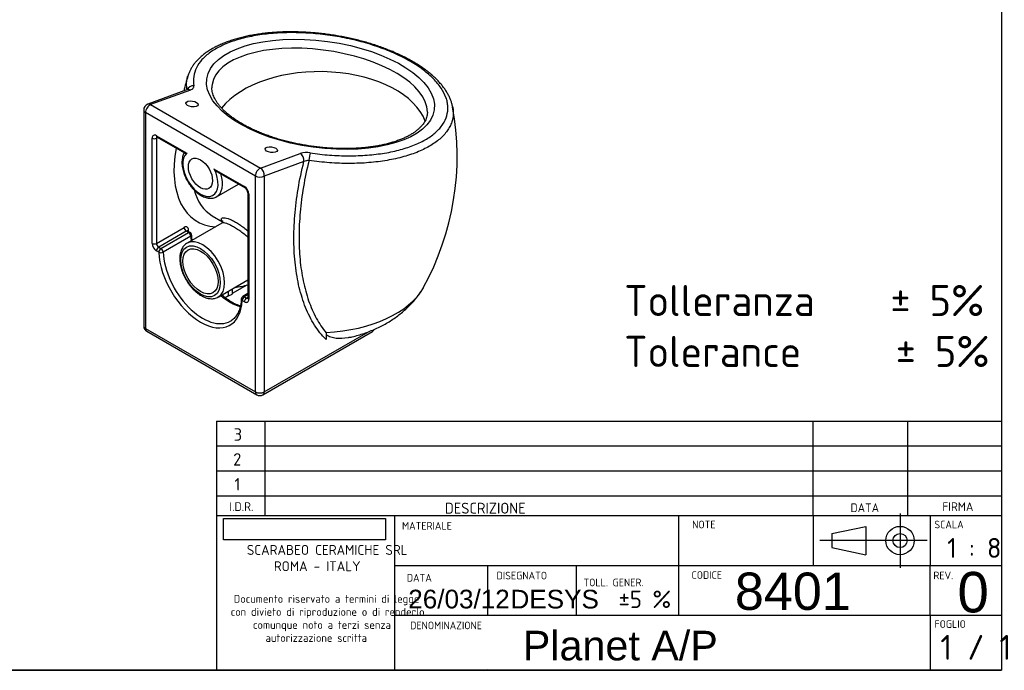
# Model space of a CAD drawing. Header units: millimetres. Extents: x 11 to 285, y 7 to 203.
# Tile 2 of 3: x 127 to 285, y 7 to 112. Entities that reach past the tile are written whole.
import ezdxf
from ezdxf.enums import TextEntityAlignment as Align
from ezdxf.lldxf.tags import DXFTag

# ---------------------------------------------------------------- set-up
doc = ezdxf.new("R2010")
doc.units = ezdxf.units.MM
for name, color, linetype in [('1', 7, 'Continuous'), ('Default', 7, 'Continuous'), ('PLANET-A-P_(8401', 7, 'Continuous'), ('Predefinito', 7, 'Continuous')]:
    doc.layers.add(name, color=color, linetype=linetype)
doc.styles.add('SEACAD_Arial', font='ARIAL.TTF')
doc.styles.add('SEACAD_Solid_Edge_ISO', font='seiso.ttf')
doc.styles.add('SEACAD_Solid_Edge_ISOB', font='seisobd.ttf')
doc.styles.add('SEACAD_Solid_Edge_ISOBI', font='seisobi.ttf')
tags = doc.linetypes.add('CENTER2', pattern=[28.575, 19.05, -3.175, 3.175, -3.175]).pattern_tags.tags
tags[10:11] = [DXFTag(74, 4), DXFTag(75, 0), DXFTag(340, '0'), DXFTag(46, 0.0), DXFTag(50, 0.0), DXFTag(44, 0.0), DXFTag(45, 0.0)]
tags[8:9] = [DXFTag(74, 4), DXFTag(75, 0), DXFTag(340, '0'), DXFTag(46, 0.0), DXFTag(50, 0.0), DXFTag(44, 0.0), DXFTag(45, 0.0)]
tags[6:7] = [DXFTag(74, 4), DXFTag(75, 0), DXFTag(340, '0'), DXFTag(46, 0.0), DXFTag(50, 0.0), DXFTag(44, 0.0), DXFTag(45, 0.0)]
tags[4:5] = [DXFTag(74, 4), DXFTag(75, 0), DXFTag(340, '0'), DXFTag(46, 0.0), DXFTag(50, 0.0), DXFTag(44, 0.0), DXFTag(45, 0.0)]
picture_1 = doc.add_image_def('image1.jpg', size_in_pixel=(300, 40))

# ---------------------------------------------------------------- blocks, each defined once
blk = doc.blocks.new('SE6')
at = {"layer": 'PLANET-A-P_(8401', "color": 7, "linetype": 'Continuous'}
for p, q in [((153.47, 100.61), (147.09, 98.27)), ((153.94, 100.54), (147.56, 98.21)), ((147.56, 98.21), (165.24, 88)), ((146.44, 97.33), (146.44, 62.63)), ((164.41, 86.72), (146.73, 96.93)), ((146.73, 96.93), (146.73, 62.22)), ((147.79, 75.9), (147.79, 92.8)), ((148.5, 93.21), (153.36, 90.4)), ((148.7, 92.92), (148.5, 92.8)), ((148.5, 92.8), (148.5, 75.9)), ((148.6, 92.98), (153, 90.44)), ((165.24, 88), (171.62, 90.34)), ((172.2, 89.05), (165.82, 86.72)), ((157.78, 87.85), (162.64, 85.05)), ((158.34, 87.36), (162.74, 84.82)), ((164.41, 52.02), (164.41, 86.72)), ((165.82, 86.72), (165.82, 52.02)), ((158.17, 83.39), (161.69, 85.42)), ((163.2, 84.03), (163.2, 67.12)), ((163.35, 83.82), (163.35, 66.92)), ((158.99, 79.16), (153.42, 75.94)), ((157.46, 80.35), (159.12, 79.38)), ((148.5, 75.9), (152.94, 78.46)), ((153.29, 77.85), (148.85, 75.29)), ((149.21, 75.08), (153.65, 77.64)), ((153.65, 77.64), (153.29, 77.85)), ((153.9, 77.67), (153.54, 77.88)), ((154.01, 77.05), (149.57, 74.49)), ((148.86, 74.47), (148.5, 74.68)), ((148.85, 75.29), (149.21, 75.08)), ((158.42, 67.28), (163.2, 70.04)), ((160.05, 67.46), (160.05, 68.22)), ((163.04, 69.19), (160.66, 67.82)), ((160.66, 68.58), (160.66, 67.76)), ((160.05, 67.46), (159.54, 67.17)), ((160.05, 67.46), (160.66, 67.76)), ((162.64, 66.51), (162.28, 66.72)), ((163.2, 67.83), (162.38, 67.36)), ((163.2, 67.66), (162.63, 67.33)), ((162.63, 67.33), (162.99, 67.12)), ((162.99, 67.12), (163.2, 67.24)), ((146.73, 62.22), (164.41, 52.02)), ((146.94, 61.77), (164.61, 51.56)), ((165.61, 51.56), (183.21, 61.72)), ((165.82, 52.02), (182.59, 61.7))]:
    blk.add_line(p, q, dxfattribs=at)
for centre, radius, start, end in [((195.56, 89.88), 43.95, 162.8594, 166.1731), ((147.44, 97.33), 1, 110.0951, 180), ((153.18, 89.88), 43.66, 331.0826, 10.4644), ((172.63, 87.05), 3.44, 80.4132, 107.0404), ((172.9, 87.62), 1.6, 85.961, 116.1357), ((162.13, 83.94), 1.07, 4.7276, 55.2724), ((153.65, 77.23), 0.5, 2.5464, 60), ((159.54, 82.79), 14.04, 276.3525, 285.0874), ((162.63, 66.92), 0.5, 120, 177.316), ((147.44, 62.63), 1, 180, 240), ((182.84, 62.35), 0.722, 300.2607, 337.3383), ((192, 60.48), 16.24, 176.2959, 180.0366), ((165.11, 52.43), 1, 240, 300)]:
    blk.add_arc(centre, radius, start, end, dxfattribs=at)
for centre, major_axis, ratio in [((174.86, 99.86), (-18.29, 2.48), 0.464941), ((154.21, 98.31), (-0.99, 0.144), 0.463883), ((166.94, 90.96), (-0.99, 0.144), 0.463883), ((155.57, 87.09), (-1.37, 2.38), 0.57735), ((155.57, 71.41), (2.25, -3.9), 0.57735), ((155.57, 71.41), (-2, 3.46), 0.57735)]:
    blk.add_ellipse(centre, major_axis=major_axis, ratio=ratio, dxfattribs=at)
for centre, major_axis, ratio, start_param, end_param in [((174.73, 98.98), (-17.29, 2.46), 0.458209, 3.206649, 6.283185), ((174.73, 93.5), (17.33, 0), 0.57735, 0.2067, 2.714319), ((174.73, 98.98), (-17.29, 2.46), 0.458209, 0, 0.065056), ((154.39, 100.35), (0.983, 0.182), 0.875142, 1.282401, 2.652146), ((153.81, 99.67), (0.344, -0.939), 0.671922, 2.46474, 3.141593), ((174.73, 98.98), (-17.29, 2.46), 0.458209, 0.065056, 0.066992), ((147.44, 97.33), (-0.5, -0.866), 0.57735, 3.745835, 5.497787), ((147.44, 97.33), (0.344, -0.939), 0.671922, 2.46474, 3.141593), ((147.44, 97.33), (1, 0), 0.57735, 3.141593, 3.926991), ((174.73, 98.98), (-17.29, 2.46), 0.458209, 3.201563, 3.206649), ((148.5, 92.39), (0.5, -0.866), 0.57735, 2.356194, 3.926991), ((148.14, 93.01), (-0.5, 0), 0.57735, 0.785398, 2.356194), ((148.85, 93.41), (0.25, 0.433), 0.57735, 2.356194, 3.141593), ((148.85, 92.6), (0.25, -0.433), 0.57735, 3.295163, 3.926991), ((164.08, 95.07), (9.03, 15.65), 0.57735, 2.127906, 3.431625), ((155.57, 87.09), (-2, 3.46), 0.57735, 0.110267, 4.602122), ((171.49, 89.46), (0.344, -0.939), 0.671922, 0.893944, 2.46474), ((173.07, 89.56), (0.146, 0.989), 0.004306, 0.482378, 1.934634), ((165.11, 87.13), (-0.5, -0.866), 0.57735, 3.745835, 5.497787), ((165.11, 87.13), (0.344, -0.939), 0.671922, 0.893944, 2.46474), ((155.92, 87.29), (-2.25, 3.9), 0.57735, 3.136216, 4.336785), ((165.11, 87.13), (-1, 0), 0.57735, 0.785398, 2.356194), ((165.49, 94.26), (8.03, 13.91), 0.57735, 2.622538, 3.141593), ((162.64, 84.23), (0.5, -0.866), 0.57735, 0.785398, 2.356194), ((162.99, 85.25), (0.25, 0.433), 0.57735, 2.356194, 3.139207), ((163.7, 84.03), (0.5, 0), 0.57735, 3.144196, 3.926991), ((152.94, 77.65), (-0.5, -0.866), 0.57735, 2.094395, 3.926991), ((153.29, 78.26), (-0.25, 0.433), 0.57735, 0.785398, 2.356194), ((153.29, 77.44), (-0.25, -0.433), 0.57735, 3.140664, 3.926991), ((153.65, 77.23), (-0.25, -0.433), 0.57735, 3.141593, 3.926991), ((153.65, 77.23), (-0.25, 0.433), 0.57735, 3.979647, 5.497787), ((155.92, 71.61), (-2.5, 4.33), 0.57735, 3.141029, 6.273775), ((153.65, 77.23), (-0.5, -0.022), 0.546163, 2.331217, 3.141833), ((160.36, 73.77), (-4.5, 7.79), 0.57735, 0.838054, 0.933731), ((148.5, 75.49), (-0.5, 0.866), 0.57735, 0.785398, 2.356194), ((148.14, 76.11), (0.5, 0), 0.57735, 3.926991, 5.497787), ((148.85, 75.7), (-0.25, 0.433), 0.57735, 0.785398, 2.356194), ((148.85, 74.88), (0.25, 0.433), 0.57735, 0.785398, 2.356194), ((149.21, 74.67), (0.25, 0.433), 0.57735, 0.785398, 2.356194), ((149.21, 74.67), (0.5, 0.022), 0.546163, 3.902013, 5.47281), ((155.57, 71), (-4.75, 8.23), 0.57735, 0.838054, 3.874335), ((149.21, 74.67), (-0.25, 0.433), 0.57735, 3.979647, 5.497787), ((155.92, 71.21), (-4.5, 7.79), 0.57735, 0.838054, 3.143605), ((155.92, 71.61), (-2.5, 4.33), 0.57735, 6.273775, 6.283185), ((174.22, 71.97), (-18.06, 0), 0.57735, 1.658063, 2.829004), ((160.36, 73.77), (-4.5, 7.79), 0.57735, 2.113288, 2.611654), ((162.63, 66.92), (0.499, -0.023), 0.606937, 3.141593, 3.954742), ((162.63, 66.92), (-0.25, -0.433), 0.57735, 3.926991, 5.497787), ((162.63, 66.92), (0.25, -0.433), 0.57735, 2.356194, 3.141593), ((162.99, 66.72), (0.25, 0.433), 0.57735, 0.785398, 2.356194), ((162.64, 67.33), (-0.5, 0.866), 0.57735, 2.356194, 3.926991), ((162.99, 67.53), (-0.25, 0.433), 0.57735, 2.356194, 2.990116), ((163.7, 67.12), (0.5, 0), 0.57735, 3.141593, 3.926991), ((147.44, 62.63), (1, 0), 0.57735, 3.141593, 3.926991), ((147.44, 62.63), (0.5, 0.866), 0.57735, 2.356194, 3.141593), ((182.71, 62.58), (-0.5, 0.866), 0.57735, 3.141593, 3.71537), ((165.11, 52.43), (1, 0), 0.57735, 3.926991, 5.497787), ((165.11, 52.43), (0.5, 0.866), 0.57735, 2.356194, 3.141593), ((165.11, 52.43), (-0.5, 0.866), 0.57735, 3.141593, 3.926991)]:
    blk.add_ellipse(centre, major_axis=major_axis, ratio=ratio, start_param=start_param, end_param=end_param, dxfattribs=at)
for points, knots in [([(196.12, 97.81), (196.1, 97.92), (196.05, 98.18), (195.92, 98.63), (195.73, 99.15), (195.48, 99.68), (195.19, 100.2), (194.85, 100.72), (194.46, 101.24), (194.03, 101.75), (193.56, 102.25), (193.04, 102.74), (192.48, 103.22), (191.89, 103.69), (191.25, 104.15), (190.57, 104.59), (189.86, 105.03), (189.11, 105.45), (188.33, 105.86), (187.52, 106.25), (186.69, 106.63), (185.83, 106.98), (184.95, 107.32), (184.04, 107.64), (183.12, 107.94), (182.19, 108.22), (181.24, 108.48), (180.28, 108.72), (179.3, 108.93), (178.31, 109.13), (177.31, 109.31), (176.3, 109.46), (175.29, 109.59), (174.28, 109.7), (173.27, 109.78), (172.26, 109.85), (171.26, 109.88), (170.27, 109.9), (169.29, 109.89), (168.31, 109.86), (167.35, 109.8), (166.41, 109.72), (165.48, 109.61), (164.57, 109.48), (163.69, 109.33), (162.83, 109.16), (162, 108.96), (161.19, 108.74), (160.42, 108.49), (159.67, 108.23), (158.96, 107.94), (158.28, 107.62), (157.63, 107.29), (157.03, 106.94), (156.46, 106.56), (155.94, 106.16), (155.46, 105.75), (155.02, 105.31), (154.63, 104.86), (154.3, 104.4), (154.01, 103.93), (153.78, 103.45), (153.64, 103.09), (153.59, 102.91), (153.58, 102.88)], [0, 0, 0, 0, 0.008695, 0.024328, 0.040137, 0.056132, 0.072304, 0.088633, 0.105088, 0.121637, 0.138233, 0.154441, 0.170889, 0.187408, 0.203981, 0.220593, 0.237231, 0.253882, 0.270529, 0.287159, 0.303761, 0.320323, 0.336835, 0.353288, 0.369676, 0.385993, 0.402225, 0.418446, 0.434839, 0.451259, 0.467703, 0.484168, 0.500649, 0.517141, 0.533633, 0.550088, 0.566609, 0.583134, 0.599675, 0.616239, 0.632838, 0.649484, 0.666184, 0.682854, 0.699535, 0.716221, 0.732923, 0.749653, 0.766422, 0.78324, 0.800119, 0.817048, 0.833834, 0.850678, 0.867552, 0.884407, 0.901198, 0.917872, 0.934378, 0.950791, 0.966506, 0.982157, 0.997749, 1, 1, 1, 1]), ([(173.2, 90.44), (174.25, 90.29), (175.29, 90.17), (177.36, 90.01), (178.38, 89.97), (179.91, 89.97), (180.42, 89.98), (181.41, 90.02), (181.9, 90.04), (183.35, 90.16), (184.28, 90.27), (185.62, 90.49), (186.06, 90.57), (186.92, 90.76), (187.34, 90.86), (188.55, 91.19), (189.3, 91.44), (190.34, 91.87), (190.68, 92.02), (191.32, 92.34), (191.63, 92.5), (192.49, 93.02), (193, 93.39), (193.65, 93.98), (193.85, 94.18), (194.22, 94.6), (194.38, 94.82), (194.82, 95.48), (195.03, 95.94), (195.31, 96.88), (195.36, 97.36), (195.33, 98.1), (195.3, 98.35), (195.2, 98.86), (195.13, 99.11), (194.85, 99.86), (194.6, 100.36), (194.09, 101.12), (193.9, 101.37), (193.49, 101.87), (193.27, 102.12), (192.54, 102.85), (191.99, 103.33), (191.06, 104.03), (190.74, 104.26), (190.05, 104.71), (189.69, 104.93), (188.57, 105.57), (187.78, 105.98), (186.52, 106.55), (186.08, 106.73), (185.19, 107.09), (184.73, 107.26), (183.33, 107.76), (182.37, 108.05), (180.89, 108.45), (180.39, 108.57), (179.37, 108.8), (178.86, 108.91), (177.3, 109.2), (176.27, 109.36), (174.19, 109.6), (173.15, 109.68), (171.6, 109.75), (171.08, 109.77), (170.06, 109.77), (169.56, 109.77), (168.07, 109.72), (167.11, 109.65), (165.7, 109.49), (165.23, 109.43), (164.33, 109.28), (163.88, 109.2), (162.6, 108.93), (161.79, 108.72), (160.65, 108.35), (160.28, 108.21), (159.57, 107.93), (159.23, 107.78), (158.26, 107.31), (157.68, 106.98), (156.9, 106.43), (156.66, 106.24), (156.21, 105.84), (156, 105.64), (155.44, 105.01), (155.14, 104.58), (154.69, 103.67), (154.55, 103.2), (154.41, 102.23), (154.42, 101.73), (154.51, 101.23)], [0, 0, 0, 0, 0.03125, 0.03125, 0.0625, 0.0625, 0.078125, 0.078125, 0.09375, 0.09375, 0.125, 0.125, 0.140625, 0.140625, 0.15625, 0.15625, 0.1875, 0.1875, 0.203125, 0.203125, 0.21875, 0.21875, 0.25, 0.25, 0.265625, 0.265625, 0.28125, 0.28125, 0.3125, 0.3125, 0.34375, 0.34375, 0.359375, 0.359375, 0.375, 0.375, 0.40625, 0.40625, 0.421875, 0.421875, 0.4375, 0.4375, 0.46875, 0.46875, 0.484375, 0.484375, 0.5, 0.5, 0.53125, 0.53125, 0.546875, 0.546875, 0.5625, 0.5625, 0.59375, 0.59375, 0.609375, 0.609375, 0.625, 0.625, 0.65625, 0.65625, 0.6875, 0.6875, 0.703125, 0.703125, 0.71875, 0.71875, 0.75, 0.75, 0.765625, 0.765625, 0.78125, 0.78125, 0.8125, 0.8125, 0.828125, 0.828125, 0.84375, 0.84375, 0.875, 0.875, 0.890625, 0.890625, 0.90625, 0.90625, 0.9375, 0.9375, 0.96875, 0.96875, 1, 1, 1, 1]), ([(153.41, 100.59), (153.37, 100.83), (153.35, 101.08), (153.33, 101.58), (153.35, 101.84), (153.42, 102.35), (153.48, 102.59), (153.55, 102.84)], [0.00118486, 0.00118486, 0.00118486, 0.00118486, 0.015625, 0.015625, 0.03125, 0.03125, 0.04666602, 0.04666602, 0.04666602, 0.04666602]), ([(153.55, 100.64), (153.55, 100.64), (153.54, 100.64), (153.51, 100.62), (153.48, 100.61), (153.47, 100.61)], [0.6750182, 0.6750182, 0.6750182, 0.6750182, 0.7816471, 0.9483033, 1, 1, 1, 1]), ([(153.94, 100.54), (154.04, 100.58), (154.13, 100.63), (154.25, 100.7), (154.28, 100.72), (154.33, 100.77), (154.35, 100.78), (154.38, 100.81), (154.39, 100.82), (154.45, 100.9), (154.49, 100.96), (154.51, 101.04), (154.51, 101.06), (154.52, 101.09), (154.52, 101.11), (154.52, 101.16), (154.52, 101.19), (154.51, 101.23)], [0, 0, 0, 0, 0.25, 0.25, 0.375, 0.375, 0.4375, 0.4375, 0.5, 0.5, 0.75, 0.75, 0.8125, 0.8125, 0.875, 0.875, 1, 1, 1, 1]), ([(162.28, 95.11), (162.15, 95.18), (161.86, 95.35), (161.35, 95.67), (160.8, 96.05), (160.29, 96.44), (159.81, 96.83), (159.38, 97.22), (158.99, 97.62), (158.64, 98.01), (158.34, 98.4), (158.08, 98.79), (157.86, 99.18), (157.69, 99.56), (157.55, 99.94), (157.46, 100.31), (157.41, 100.64), (157.41, 100.82), (157.41, 100.91)], [0, 0, 0, 0, 0.034457, 0.099639, 0.164716, 0.229684, 0.294557, 0.359357, 0.424119, 0.488887, 0.553728, 0.618752, 0.684119, 0.750053, 0.816851, 0.884892, 0.954602, 1, 1, 1, 1]), ([(192.06, 97.01), (192.05, 96.9), (192.05, 96.68), (191.98, 96.33), (191.87, 95.96), (191.7, 95.6), (191.5, 95.25), (191.24, 94.91), (190.95, 94.58), (190.61, 94.26), (190.23, 93.95), (189.81, 93.65), (189.35, 93.36), (188.85, 93.09), (188.31, 92.83), (187.73, 92.58), (187.11, 92.35), (186.45, 92.14), (185.77, 91.94), (185.05, 91.77), (184.3, 91.61), (183.52, 91.48), (182.72, 91.36), (181.89, 91.27), (181.05, 91.2), (180.18, 91.15), (179.3, 91.13), (178.41, 91.13), (177.51, 91.14), (176.6, 91.19), (175.68, 91.25), (174.76, 91.34), (173.85, 91.45), (172.93, 91.58), (172.02, 91.74), (171.12, 91.91), (170.23, 92.1), (169.36, 92.32), (168.5, 92.55), (167.65, 92.8), (166.83, 93.07), (166.03, 93.36), (165.25, 93.66), (164.51, 93.98), (163.79, 94.31), (163.1, 94.65), (162.59, 94.93), (162.34, 95.07), (162.28, 95.11)], [0, 0, 0, 0, 0.020133, 0.044677, 0.069398, 0.093704, 0.117368, 0.140414, 0.162978, 0.185204, 0.207215, 0.229099, 0.250922, 0.272725, 0.294529, 0.316352, 0.338206, 0.360095, 0.382019, 0.403977, 0.425965, 0.447977, 0.470009, 0.492055, 0.51411, 0.536168, 0.558223, 0.58027, 0.602304, 0.624323, 0.646322, 0.668298, 0.690249, 0.712173, 0.734067, 0.75593, 0.777761, 0.799558, 0.82132, 0.843047, 0.864738, 0.886393, 0.90801, 0.929589, 0.95113, 0.972633, 0.994096, 1, 1, 1, 1]), ([(196.12, 97.81), (196.17, 97.58), (196.19, 97.35), (196.23, 96.61), (196.17, 96.1), (195.96, 95.35), (195.86, 95.11), (195.64, 94.63), (195.51, 94.39), (195.05, 93.69), (194.67, 93.25), (193.99, 92.62), (193.74, 92.42), (193.21, 92.02), (192.92, 91.83), (192.01, 91.28), (191.34, 90.95), (189.89, 90.34), (189.1, 90.07), (187.83, 89.72), (187.39, 89.61), (186.49, 89.41), (186.03, 89.32), (184.63, 89.08), (183.66, 88.96), (182.14, 88.83), (181.62, 88.8), (180.58, 88.76), (180.05, 88.75), (178.46, 88.74), (177.39, 88.78), (175.76, 88.9), (175.22, 88.95), (174.12, 89.06), (173.57, 89.13), (173.02, 89.21)], [0.6427891, 0.6427891, 0.6427891, 0.6427891, 0.65625, 0.65625, 0.6875, 0.6875, 0.703125, 0.703125, 0.71875, 0.71875, 0.75, 0.75, 0.765625, 0.765625, 0.78125, 0.78125, 0.8125, 0.8125, 0.84375, 0.84375, 0.859375, 0.859375, 0.875, 0.875, 0.90625, 0.90625, 0.921875, 0.921875, 0.9375, 0.9375, 0.96875, 0.96875, 0.984375, 0.984375, 1, 1, 1, 1]), ([(148.53, 93.01), (148.53, 93.01), (148.53, 93.01), (148.55, 93.01), (148.58, 92.99), (148.6, 92.98)], [0.5499958, 0.5499958, 0.5499958, 0.5499958, 0.5557698, 0.8138708, 1, 1, 1, 1]), ([(152.96, 90.46), (152.95, 90.45), (152.89, 90.36), (152.8, 90.14), (152.69, 89.82), (152.62, 89.46), (152.59, 89.08), (152.59, 88.68), (152.63, 88.27), (152.71, 87.84), (152.82, 87.41), (152.97, 86.98), (153.14, 86.56), (153.34, 86.14), (153.58, 85.73), (153.83, 85.34), (154.11, 84.97), (154.4, 84.62), (154.72, 84.31), (155.04, 84.02), (155.38, 83.77), (155.73, 83.55), (156.08, 83.38), (156.43, 83.25), (156.78, 83.17), (157.13, 83.13), (157.46, 83.15), (157.76, 83.21), (158, 83.3), (158.12, 83.37), (158.15, 83.39)], [0.0040659, 0.0040659, 0.0040659, 0.0040659, 0.0083222, 0.0440443, 0.080551, 0.1177627, 0.1554787, 0.1934708, 0.2315476, 0.2695826, 0.307539, 0.3454126, 0.3832171, 0.4209749, 0.4587126, 0.4964586, 0.5342338, 0.572067, 0.6099879, 0.6480241, 0.6861974, 0.7245151, 0.7629553, 0.8014177, 0.839702, 0.8775409, 0.9146552, 0.9508794, 0.9862585, 1, 1, 1, 1]), ([(153, 90.44), (153.01, 90.44), (153.02, 90.43), (153.07, 90.42), (153.12, 90.41), (153.23, 90.41), (153.29, 90.4), (153.36, 90.4)], [0.3861895, 0.3861895, 0.3861895, 0.3861895, 0.5, 0.5, 0.75, 0.75, 1, 1, 1, 1]), ([(175.76, 60.47), (175.06, 61.13), (174.45, 61.91), (173.62, 63.21), (173.37, 63.67), (172.89, 64.61), (172.67, 65.1), (172.06, 66.62), (171.73, 67.7), (171.32, 69.4), (171.2, 69.99), (170.99, 71.18), (170.9, 71.8), (170.68, 73.67), (170.6, 74.95), (170.57, 77.6), (170.62, 78.96), (170.85, 81.75), (171.02, 83.18), (171.51, 86.09), (171.82, 87.56), (172.2, 89.05)], [0, 0, 0, 0, 0.125, 0.125, 0.1875, 0.1875, 0.25, 0.25, 0.375, 0.375, 0.4375, 0.4375, 0.5, 0.5, 0.625, 0.625, 0.75, 0.75, 0.875, 0.875, 1, 1, 1, 1]), ([(173.02, 89.21), (172.66, 87.79), (172.36, 86.38), (171.89, 83.61), (171.71, 82.25), (171.54, 80.24), (171.49, 79.57), (171.43, 78.27), (171.42, 77.62), (171.41, 75.72), (171.47, 74.49), (171.69, 72.12), (171.86, 70.97), (172.21, 69.3), (172.34, 68.76), (172.63, 67.7), (172.79, 67.18), (173.31, 65.69), (173.71, 64.76), (174.42, 63.46), (174.67, 63.05), (175.2, 62.26), (175.49, 61.88), (175.79, 61.53)], [0, 0, 0, 0, 0.125, 0.125, 0.25, 0.25, 0.3125, 0.3125, 0.375, 0.375, 0.5, 0.5, 0.625, 0.625, 0.6875, 0.6875, 0.75, 0.75, 0.875, 0.875, 0.9375, 0.9375, 1, 1, 1, 1]), ([(157.78, 87.85), (157.84, 87.78), (157.91, 87.7), (158.06, 87.56), (158.14, 87.5), (158.26, 87.41), (158.3, 87.38), (158.34, 87.36)], [0, 0, 0, 0, 0.25, 0.25, 0.5, 0.5, 0.6138105, 0.6138105, 0.6138105, 0.6138105]), ([(159.09, 79.49), (159.04, 79.54), (159, 79.59), (158.94, 79.7), (158.92, 79.76), (158.92, 79.87), (158.95, 79.92), (159.05, 79.99), (159.12, 80.01), (159.3, 80.03), (159.42, 80.02), (159.69, 79.97), (159.84, 79.94), (160.17, 79.82), (160.36, 79.75), (160.75, 79.57), (160.96, 79.46), (161.39, 79.21), (161.61, 79.07), (162.07, 78.77), (162.3, 78.6), (162.75, 78.27), (162.98, 78.09), (163.2, 77.91)], [0.2599583, 0.2599583, 0.2599583, 0.2599583, 0.28125, 0.28125, 0.3125, 0.3125, 0.34375, 0.34375, 0.375, 0.375, 0.40625, 0.40625, 0.4375, 0.4375, 0.46875, 0.46875, 0.5, 0.5, 0.53125, 0.53125, 0.5625, 0.5625, 0.5917518, 0.5917518, 0.5917518, 0.5917518]), ([(159.11, 79.51), (159.11, 79.51), (159.11, 79.51), (159.12, 79.49), (159.13, 79.42), (159.12, 79.32), (159.06, 79.21), (159, 79.16), (158.98, 79.15), (158.98, 79.15)], [0.4443405, 0.4443405, 0.4443405, 0.4443405, 0.4642091, 0.5678048, 0.6808106, 0.7716354, 0.8739819, 0.9740979, 1, 1, 1, 1]), ([(163.2, 76.9), (163.11, 76.97), (163.01, 77.05), (162.69, 77.31), (162.46, 77.49), (162, 77.83), (161.77, 77.99), (161.32, 78.29), (161.1, 78.43), (160.68, 78.67), (160.48, 78.77), (160.11, 78.95), (159.94, 79.02), (159.63, 79.12), (159.49, 79.16), (159.26, 79.2), (159.16, 79.2), (159.04, 79.18), (159.01, 79.17), (158.98, 79.15)], [0.3935833, 0.3935833, 0.3935833, 0.3935833, 0.40625, 0.40625, 0.4375, 0.4375, 0.46875, 0.46875, 0.5, 0.5, 0.53125, 0.53125, 0.5625, 0.5625, 0.59375, 0.59375, 0.625, 0.625, 0.6439646, 0.6439646, 0.6439646, 0.6439646]), ([(153.54, 77.88), (153.52, 77.89), (153.5, 77.91), (153.49, 77.93), (153.49, 77.93)], [0, 0, 0, 0, 0.1538569, 0.2859538, 0.2859538, 0.2859538, 0.2859538]), ([(154.23, 76.41), (154.22, 76.48), (154.19, 76.72), (154.17, 77.01), (154.16, 77.21), (154.15, 77.26)], [0.95250076, 0.95250076, 0.95250076, 0.95250076, 0.96332294, 0.99294449, 1, 1, 1, 1]), ([(153.45, 75.96), (153.45, 75.96), (153.36, 75.92), (153.18, 75.79), (152.95, 75.58), (152.75, 75.33), (152.58, 75.05), (152.44, 74.73), (152.34, 74.39), (152.27, 74.01), (152.24, 73.61), (152.24, 73.19), (152.28, 72.75), (152.36, 72.31), (152.47, 71.86), (152.61, 71.4), (152.79, 70.95), (153, 70.51), (153.23, 70.07), (153.49, 69.65), (153.77, 69.25), (154.07, 68.88), (154.39, 68.52), (154.72, 68.2), (155.07, 67.91), (155.39, 67.67), (155.58, 67.56), (155.67, 67.51)], [0, 0, 0, 0, 0.000456, 0.039979, 0.079386, 0.119003, 0.159167, 0.200083, 0.241782, 0.284142, 0.326952, 0.370001, 0.413114, 0.456182, 0.499173, 0.54208, 0.584915, 0.627698, 0.670452, 0.713203, 0.755973, 0.798784, 0.841663, 0.884637, 0.927729, 0.970956, 1, 1, 1, 1]), ([(179.58, 60.8), (179.72, 60.83), (180.15, 60.92), (180.94, 61.14), (181.88, 61.43), (182.81, 61.77), (183.73, 62.16), (184.62, 62.58), (185.48, 63.05), (186.31, 63.56), (187.11, 64.11), (187.86, 64.69), (188.58, 65.31), (189.24, 65.95), (189.87, 66.63), (190.44, 67.33), (190.85, 67.89), (191.04, 68.18), (191.09, 68.25)], [0, 0, 0, 0, 0.027775, 0.097033, 0.166711, 0.236751, 0.307034, 0.377345, 0.447477, 0.517213, 0.586358, 0.65476, 0.722318, 0.788982, 0.854749, 0.919643, 0.983712, 1, 1, 1, 1]), ([(155.67, 67.51), (155.74, 67.47), (155.92, 67.37), (156.24, 67.22), (156.6, 67.1), (156.97, 67.03), (157.32, 67), (157.67, 67.02), (157.99, 67.09), (158.24, 67.18), (158.37, 67.26), (158.42, 67.29)], [0, 0, 0, 0, 0.068136, 0.196407, 0.32473, 0.452374, 0.578572, 0.702565, 0.823924, 0.942802, 1, 1, 1, 1]), ([(161.98, 65.83), (161.98, 65.83), (161.82, 65.88), (161.52, 65.99), (161.07, 66.19), (160.62, 66.44), (160.16, 66.72), (159.7, 67.04), (159.32, 67.34), (159.08, 67.54), (159, 67.62)], [0.2398064, 0.2398064, 0.2398064, 0.2398064, 0.2415837, 0.2729323, 0.3042162, 0.3354766, 0.3667353, 0.3980085, 0.4293066, 0.4468075, 0.4468075, 0.4468075, 0.4468075]), ([(162.13, 66.95), (162.12, 66.85), (162.11, 66.61), (162.06, 66.2), (161.97, 65.75), (161.86, 65.32), (161.71, 64.93), (161.53, 64.57), (161.33, 64.25), (161.1, 63.96), (160.85, 63.71), (160.61, 63.52), (160.48, 63.45), (160.43, 63.42)], [0, 0, 0, 0, 0.051771, 0.150555, 0.249322, 0.348174, 0.447256, 0.54678, 0.647017, 0.748286, 0.850886, 0.954963, 1, 1, 1, 1]), ([(163.2, 67.12), (163.2, 67.11), (163.2, 67.07), (163.19, 67.05), (163.19, 67.05), (163.19, 67.05)], [0, 0, 0, 0, 0.13291, 0.3811413, 0.45086, 0.45086, 0.45086, 0.45086]), ([(179.58, 60.79), (179.48, 60.77), (179.39, 60.75), (178.63, 60.61), (177.99, 60.57), (177.1, 60.67), (176.8, 60.73), (176.25, 60.92), (176, 61.04), (175.76, 61.2)], [0.4649198, 0.4649198, 0.4649198, 0.4649198, 0.5, 0.5, 0.75, 0.75, 0.875, 0.875, 1, 1, 1, 1])]:
    blk.add_open_spline(points, degree=3, knots=knots, dxfattribs=at)
blk.add_open_spline([(175.8, 61.59), (175.79, 61.56), (175.79, 61.53)], degree=2, dxfattribs=at)
blk = doc.blocks.new('SEANNOT_GROUP8')
at = {"layer": 'Default', "color": 7, "linetype": 'Continuous', "style": 'SEACAD_Arial'}
blk.add_text('26/03/12', height=3, dxfattribs=at).set_placement((188.98, 20.23), align=Align.TOP_LEFT)
blk = doc.blocks.new('SEANNOT_GROUP9')
at = {"layer": 'Default', "color": 7, "linetype": 'Continuous', "style": 'SEACAD_Solid_Edge_ISOB'}
blk.add_text('1 / 1', height=4, dxfattribs=at).set_placement((274.53, 12.97), align=Align.TOP_LEFT)
blk = doc.blocks.new('SEANNOT_GROUP10')
at = {"layer": 'Predefinito', "color": 7, "linetype": 'CENTER2'}
for p, q in [((268.05, 32.51), (268.05, 23.76)), ((272.43, 28.14), (263.68, 28.14))]:
    blk.add_line(p, q, dxfattribs=at)
blk = doc.blocks.new('SEANNOT_GROUP11')
at = {"layer": 'Predefinito', "color": 7, "linetype": 'CENTER2'}
blk.add_line((264.58, 28.14), (255.17, 28.14), dxfattribs=at)
blk = doc.blocks.new('SEANNOT_GROUP12')
at = {"layer": 'Predefinito', "color": 7, "linetype": 'Continuous', "style": 'SEACAD_Arial'}
blk.add_text('Planet A/P', height=4.75, dxfattribs=at).set_placement((207.4, 13.63), align=Align.TOP_LEFT)
blk = doc.blocks.new('SEANNOT_GROUP14')
at = {"layer": 'Predefinito', "color": 7, "linetype": 'Continuous', "style": 'SEACAD_Arial'}
blk.add_text('DESYS', height=3, dxfattribs=at).set_placement((205.42, 20.22), align=Align.TOP_LEFT)
blk = doc.blocks.new('SEANNOT_GROUP16')
at = {"layer": 'Predefinito', "color": 7, "linetype": 'Continuous', "style": 'SEACAD_Arial'}
blk.add_text('8401', height=6, dxfattribs=at).set_placement((241.49, 22.99), align=Align.TOP_LEFT)
blk = doc.blocks.new('SEANNOT_GROUP17')
at = {"layer": 'Predefinito', "color": 7, "linetype": 'Continuous', "style": 'SEACAD_Arial'}
blk.add_text('0', height=6.5, dxfattribs=at).set_placement((277.28, 23.09), align=Align.TOP_LEFT)

msp = doc.modelspace()

# ---------------------------------------------------------------- linework, layer by layer
at = {"layer": '1', "color": 7, "linetype": 'Continuous'}
for p, q in [((284.3566, 202.845), (284.3566, 7.2813)), ((158.1293, 47.3492), (284.3566, 47.3492)), ((254.0877, 32.148), (254.0877, 47.348)), ((269.2877, 32.148), (269.2877, 47.348)), ((158.1293, 43.3492), (284.3566, 43.3492)), ((158.1293, 39.3492), (284.3566, 39.3492)), ((158.1293, 35.3492), (284.3566, 35.3492)), ((158.1293, 32.148), (284.3566, 32.148)), ((254.0877, 32.148), (254.0877, 24.148)), ((272.887, 32.148), (272.887, 24.148)), ((257.0986, 29.2778), (262.5353, 30.4173)), ((262.5353, 30.4173), (262.5353, 25.8591)), ((257.0986, 29.2778), (257.0986, 26.9987)), ((257.0986, 26.9987), (262.5353, 25.8591)), ((186.7808, 24.148), (284.3566, 24.148)), ((272.887, 16.148), (272.887, 24.148)), ((186.7808, 16.148), (284.3566, 16.148)), ((272.887, 16.148), (272.887, 7.4715)), ((284.3566, 7.2813), (10.8564, 7.2813)), ((88.7928, 7.3094), (284.3566, 7.3094))]:
    msp.add_line(p, q, dxfattribs=at)
for radius in [2.2791, 1.1396]:
    msp.add_circle((268.0508, 28.1382), radius, dxfattribs=at)
at = {"layer": 'Predefinito', "color": 7, "linetype": 'Continuous'}
for p, q in [((158.1293, 47.3492), (158.1293, 7.4489)), ((165.9434, 47.3492), (165.9434, 32.148)), ((186.7808, 32.148), (186.7808, 7.4489)), ((232.4353, 32.148), (232.4353, 16.148)), ((201.7143, 24.148), (201.7143, 16.148)), ((215.9586, 24.148), (215.9586, 16.148)), ((201.7143, 7.4715), (201.7143, 7.4489))]:
    msp.add_line(p, q, dxfattribs=at)

# ---------------------------------------------------------------- block references
at = {"layer": 'Default'}
for name in ['SE6', 'SEANNOT_GROUP8', 'SEANNOT_GROUP9']:
    msp.add_blockref(name, (0, 0), dxfattribs=at)
at = {"layer": 'Predefinito'}
for name in ['SEANNOT_GROUP10', 'SEANNOT_GROUP11', 'SEANNOT_GROUP16', 'SEANNOT_GROUP17', 'SEANNOT_GROUP14', 'SEANNOT_GROUP12']:
    msp.add_blockref(name, (0, 0), dxfattribs=at)

# ---------------------------------------------------------------- texts
at = {"layer": '1', "color": 7, "linetype": 'Continuous', "style": 'SEACAD_Solid_Edge_ISO'}
for s, height, p in [('MATERIALE', 1.224, (187.973, 31.114)), ('NOTE', 1.224, (234.6244, 31.3256)), ('SCALA', 1.224, (273.5792, 31.3256)), ('1 : 8', 3.2, (275.6311, 28.5532)), ('DATA', 1.224, (188.7404, 22.7613)), ('DISEGNATO', 1.224, (203.1816, 23.1195)), ('CODICE', 1.224, (234.5252, 23.2047)), ('REV.', 1.224, (273.4061, 23.1386)), ('TOLL. GENER.', 1.224, (217.1415, 22.0094)), ('±5 %', 2.8, (222.7911, 20.0941)), ('DENOMINAZIONE', 1.220896, (189.2884, 15.1006)), ('FOGLIO', 1.224, (273.5792, 15.3256))]:
    msp.add_text(s, height=height, dxfattribs=at).set_placement(p, align=Align.TOP_LEFT)
at = {"layer": 'Default', "color": 7, "linetype": 'Continuous', "style": 'SEACAD_Solid_Edge_ISO'}
for s, p in [('Tolleranza    ± 5%', (223.6985, 69.2101)), ('Tolerance     ± 5%', (223.6985, 61.0283))]:
    msp.add_text(s, height=5, dxfattribs=at).set_placement(p, align=Align.TOP_LEFT)
at = {"layer": 'Predefinito', "color": 7, "linetype": 'Continuous'}
for s, height, style, p in [('3', 2, 'SEACAD_Solid_Edge_ISO', (160.9227, 46.1813)), ('2', 2, 'SEACAD_Solid_Edge_ISO', (160.8318, 42.1813)), ('1', 2, 'SEACAD_Solid_Edge_ISO', (161.0363, 38.1813)), ('I.D.R.', 1.4, 'SEACAD_Solid_Edge_ISO', (160.2149, 34.2886)), ('DESCRIZIONE', 1.75, 'SEACAD_Solid_Edge_ISO', (194.8541, 34.2124)), ('DATA', 1.4, 'SEACAD_Solid_Edge_ISO', (260.0826, 34.1077)), ('FIRMA', 1.4, 'SEACAD_Solid_Edge_ISO', (274.8449, 34.2874)), ('SCARABEO CERAMICHE SRL', 1.6, 'SEACAD_Solid_Edge_ISOBI', (163.0174, 27.4318)), ('ROMA - ITALY', 1.6, 'SEACAD_Solid_Edge_ISOBI', (167.3628, 24.8136)), ('Documento riservato a termini di legge', 1.28, 'SEACAD_Solid_Edge_ISO', (160.9106, 19.4102)), ('con divieto di riproduzione o di renderlo', 1.28, 'SEACAD_Solid_Edge_ISO', (160.4306, 17.3156)), ('comunque noto a terzi senza ', 1.28, 'SEACAD_Solid_Edge_ISO', (164.0088, 15.2211)), ('autorizzazione scritta', 1.28, 'SEACAD_Solid_Edge_ISO', (166.0306, 13.1265))]:
    msp.add_text(s, height=height, dxfattribs=dict(at, style=style)).set_placement(p, align=Align.TOP_LEFT)

# ---------------------------------------------------------------- pictures from other files: only their frames are drawn
image = msp.add_image(picture_1, insert=(159.2878, 28.2286), size_in_units=(26.0238, 3.4698))

doc.saveas('drawing.dxf')
